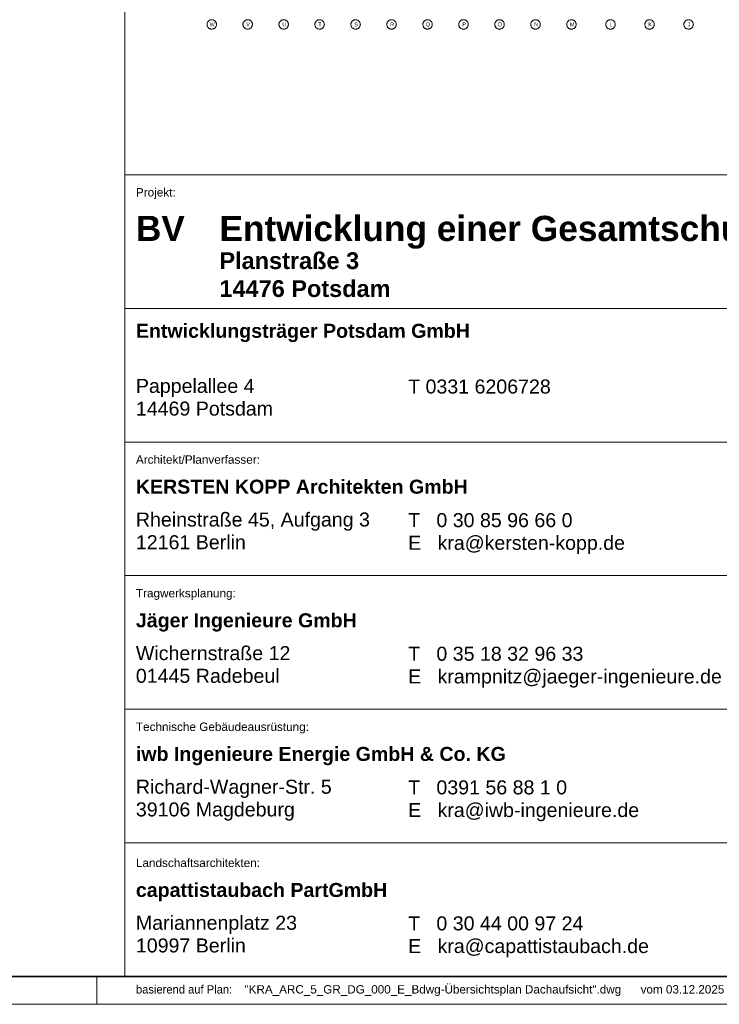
# Model space of a CAD drawing. Extents: x -620 to 300, y 62 to 1112.
# Tile 19 of 45: x 96 to 222, y 62 to 239. Entities that reach past the tile are written whole.
import ezdxf
from ezdxf.lldxf.tags import DXFTag

# ---------------------------------------------------------------- set-up
doc = ezdxf.new("R2010")
doc.units = 0
for name, color, linetype, lineweight in [('iwb_Plankopf Linie', 7, 'Continuous', 13), ('iwb_Plankopf Rahmen', 7, 'Continuous', 35), ('iwb_Plankopf Text', 7, 'Continuous', 18), ('PK_LP_Achsen', 7, 'STRICHPUNKT2', 5)]:
    doc.layers.add(name, color=color, linetype=linetype, lineweight=lineweight)
doc.layers.add('PK_LP_T04', color=5, linetype='Continuous', lineweight=9, true_color=0x0000ff)
doc.styles.add('Plankopf', font='arial.ttf')
doc.styles.get("Standard").update_dxf_attribs({"font": 'ARIALN.TTF'})
tags = doc.linetypes.add('STRICHPUNKT2', pattern=[12.7, 6.35, -3.175, 0, -3.175]).pattern_tags.tags
tags[10:11] = [DXFTag(74, 4), DXFTag(75, 0), DXFTag(340, '0'), DXFTag(46, 0.0), DXFTag(50, 0.0), DXFTag(44, 0.0), DXFTag(45, 0.0)]
tags[8:9] = [DXFTag(74, 4), DXFTag(75, 0), DXFTag(340, '0'), DXFTag(46, 0.0), DXFTag(50, 0.0), DXFTag(44, 0.0), DXFTag(45, 0.0)]
tags[6:7] = [DXFTag(74, 4), DXFTag(75, 0), DXFTag(340, '0'), DXFTag(46, 0.0), DXFTag(50, 0.0), DXFTag(44, 0.0), DXFTag(45, 0.0)]
tags[4:5] = [DXFTag(74, 4), DXFTag(75, 0), DXFTag(340, '0'), DXFTag(46, 0.0), DXFTag(50, 0.0), DXFTag(44, 0.0), DXFTag(45, 0.0)]

# ---------------------------------------------------------------- blocks, each defined once
blk = doc.blocks.new('Blockreferenz-A06DNCAZMF')
at = {"layer": 'PK_LP_Achsen', "linetype": 'ByBlock', "ltscale": 0.13}
for p, q in [((130.15, 238.69), (130.18, 238.77)), ((130.18, 238.77), (130.22, 238.84)), ((130.22, 238.84), (130.26, 238.91)), ((130.26, 238.91), (130.31, 238.98)), ((130.31, 238.98), (130.37, 239.04)), ((130.37, 239.04), (130.43, 239.1)), ((130.43, 239.1), (130.5, 239.15)), ((130.5, 239.15), (130.57, 239.19)), ((130.57, 239.19), (130.64, 239.23)), ((130.64, 239.23), (130.72, 239.25)), ((130.72, 239.25), (130.8, 239.27)), ((130.8, 239.27), (130.88, 239.29)), ((130.88, 239.29), (130.97, 239.29)), ((130.97, 239.29), (131.05, 239.29)), ((131.05, 239.29), (131.13, 239.27)), ((131.13, 239.27), (131.21, 239.25)), ((131.21, 239.25), (131.29, 239.23)), ((131.29, 239.23), (131.37, 239.19)), ((131.37, 239.19), (131.44, 239.15)), ((131.44, 239.15), (131.51, 239.1)), ((131.51, 239.1), (131.57, 239.04)), ((131.57, 239.04), (131.62, 238.98)), ((131.62, 238.98), (131.67, 238.91)), ((131.67, 238.91), (131.72, 238.84)), ((131.72, 238.84), (131.75, 238.77)), ((131.75, 238.77), (131.78, 238.69)), ((136.61, 238.69), (136.64, 238.77)), ((136.64, 238.77), (136.68, 238.84)), ((136.68, 238.84), (136.72, 238.91)), ((136.72, 238.91), (136.77, 238.98)), ((136.77, 238.98), (136.83, 239.04)), ((136.83, 239.04), (136.89, 239.1)), ((136.89, 239.1), (136.96, 239.15)), ((136.96, 239.15), (137.03, 239.19)), ((137.03, 239.19), (137.1, 239.23)), ((137.1, 239.23), (137.18, 239.25)), ((137.18, 239.25), (137.26, 239.27)), ((137.26, 239.27), (137.34, 239.29)), ((137.34, 239.29), (137.43, 239.29)), ((137.43, 239.29), (137.51, 239.29)), ((137.51, 239.29), (137.59, 239.27)), ((137.59, 239.27), (137.67, 239.25)), ((137.67, 239.25), (137.75, 239.23)), ((137.75, 239.23), (137.83, 239.19)), ((137.83, 239.19), (137.9, 239.15)), ((137.9, 239.15), (137.97, 239.1)), ((137.97, 239.1), (138.03, 239.04)), ((138.03, 239.04), (138.08, 238.98)), ((138.08, 238.98), (138.13, 238.91)), ((138.13, 238.91), (138.18, 238.84)), ((138.18, 238.84), (138.21, 238.77)), ((138.21, 238.77), (138.24, 238.69)), ((143.07, 238.69), (143.1, 238.77)), ((143.1, 238.77), (143.14, 238.84)), ((143.14, 238.84), (143.18, 238.91)), ((143.18, 238.91), (143.23, 238.98)), ((143.23, 238.98), (143.29, 239.04)), ((143.29, 239.04), (143.35, 239.1)), ((143.35, 239.1), (143.42, 239.15)), ((143.42, 239.15), (143.49, 239.19)), ((143.49, 239.19), (143.56, 239.23)), ((143.56, 239.23), (143.64, 239.25)), ((143.64, 239.25), (143.72, 239.27)), ((143.72, 239.27), (143.8, 239.29)), ((143.8, 239.29), (143.89, 239.29)), ((143.89, 239.29), (143.97, 239.29)), ((143.97, 239.29), (144.05, 239.27)), ((144.05, 239.27), (144.13, 239.25)), ((144.13, 239.25), (144.21, 239.23)), ((144.21, 239.23), (144.29, 239.19)), ((144.29, 239.19), (144.36, 239.15)), ((144.36, 239.15), (144.43, 239.1)), ((144.43, 239.1), (144.49, 239.04)), ((144.49, 239.04), (144.54, 238.98)), ((144.54, 238.98), (144.59, 238.91)), ((144.59, 238.91), (144.64, 238.84)), ((144.64, 238.84), (144.67, 238.77)), ((144.67, 238.77), (144.7, 238.69)), ((149.53, 238.69), (149.56, 238.77)), ((149.56, 238.77), (149.6, 238.84)), ((149.6, 238.84), (149.64, 238.91)), ((149.64, 238.91), (149.69, 238.98)), ((149.69, 238.98), (149.75, 239.04)), ((149.75, 239.04), (149.81, 239.1)), ((149.81, 239.1), (149.88, 239.15)), ((149.88, 239.15), (149.95, 239.19)), ((149.95, 239.19), (150.02, 239.23)), ((150.02, 239.23), (150.1, 239.25)), ((150.1, 239.25), (150.18, 239.27)), ((150.18, 239.27), (150.26, 239.29)), ((150.26, 239.29), (150.35, 239.29)), ((150.35, 239.29), (150.43, 239.29)), ((150.43, 239.29), (150.51, 239.27)), ((150.51, 239.27), (150.59, 239.25)), ((150.59, 239.25), (150.67, 239.23)), ((150.67, 239.23), (150.75, 239.19)), ((150.75, 239.19), (150.82, 239.15)), ((150.82, 239.15), (150.89, 239.1)), ((150.89, 239.1), (150.95, 239.04)), ((150.95, 239.04), (151, 238.98)), ((151, 238.98), (151.05, 238.91)), ((151.05, 238.91), (151.1, 238.84)), ((151.1, 238.84), (151.13, 238.77)), ((151.13, 238.77), (151.16, 238.69)), ((155.99, 238.69), (156.02, 238.77)), ((156.02, 238.77), (156.06, 238.84)), ((156.06, 238.84), (156.1, 238.91)), ((156.1, 238.91), (156.15, 238.98)), ((156.15, 238.98), (156.21, 239.04)), ((156.21, 239.04), (156.27, 239.1)), ((156.27, 239.1), (156.34, 239.15)), ((156.34, 239.15), (156.41, 239.19)), ((156.41, 239.19), (156.48, 239.23)), ((156.48, 239.23), (156.56, 239.25)), ((156.56, 239.25), (156.64, 239.27)), ((156.64, 239.27), (156.72, 239.29)), ((156.72, 239.29), (156.81, 239.29)), ((156.81, 239.29), (156.89, 239.29)), ((156.89, 239.29), (156.97, 239.27)), ((156.97, 239.27), (157.05, 239.25)), ((157.05, 239.25), (157.13, 239.23)), ((157.13, 239.23), (157.21, 239.19)), ((157.21, 239.19), (157.28, 239.15)), ((157.28, 239.15), (157.35, 239.1)), ((157.35, 239.1), (157.41, 239.04)), ((157.41, 239.04), (157.46, 238.98)), ((157.46, 238.98), (157.51, 238.91)), ((157.51, 238.91), (157.56, 238.84)), ((157.56, 238.84), (157.59, 238.77)), ((157.59, 238.77), (157.62, 238.69)), ((162.45, 238.69), (162.48, 238.77)), ((162.48, 238.77), (162.52, 238.84)), ((162.52, 238.84), (162.56, 238.91)), ((162.56, 238.91), (162.61, 238.98)), ((162.61, 238.98), (162.67, 239.04)), ((162.67, 239.04), (162.73, 239.1)), ((162.73, 239.1), (162.8, 239.15)), ((162.8, 239.15), (162.87, 239.19)), ((162.87, 239.19), (162.94, 239.23)), ((162.94, 239.23), (163.02, 239.25)), ((163.02, 239.25), (163.1, 239.27)), ((163.1, 239.27), (163.18, 239.29)), ((163.18, 239.29), (163.27, 239.29)), ((163.27, 239.29), (163.35, 239.29)), ((163.35, 239.29), (163.43, 239.27)), ((163.43, 239.27), (163.51, 239.25)), ((163.51, 239.25), (163.59, 239.23)), ((163.59, 239.23), (163.67, 239.19)), ((163.67, 239.19), (163.74, 239.15)), ((163.74, 239.15), (163.81, 239.1)), ((163.81, 239.1), (163.87, 239.04)), ((163.87, 239.04), (163.92, 238.98)), ((163.92, 238.98), (163.97, 238.91)), ((163.97, 238.91), (164.02, 238.84)), ((164.02, 238.84), (164.05, 238.77)), ((164.05, 238.77), (164.08, 238.69)), ((168.91, 238.69), (168.94, 238.77)), ((168.94, 238.77), (168.98, 238.84)), ((168.98, 238.84), (169.02, 238.91)), ((169.02, 238.91), (169.07, 238.98)), ((169.07, 238.98), (169.13, 239.04)), ((169.13, 239.04), (169.19, 239.1)), ((169.19, 239.1), (169.26, 239.15)), ((169.26, 239.15), (169.33, 239.19)), ((169.33, 239.19), (169.4, 239.23)), ((169.4, 239.23), (169.48, 239.25)), ((169.48, 239.25), (169.56, 239.27)), ((169.56, 239.27), (169.64, 239.29)), ((169.64, 239.29), (169.73, 239.29)), ((169.73, 239.29), (169.81, 239.29)), ((169.81, 239.29), (169.89, 239.27)), ((169.89, 239.27), (169.97, 239.25)), ((169.97, 239.25), (170.05, 239.23)), ((170.05, 239.23), (170.13, 239.19)), ((170.13, 239.19), (170.2, 239.15)), ((170.2, 239.15), (170.27, 239.1)), ((170.27, 239.1), (170.33, 239.04)), ((170.33, 239.04), (170.38, 238.98)), ((170.38, 238.98), (170.43, 238.91)), ((170.43, 238.91), (170.48, 238.84)), ((170.48, 238.84), (170.51, 238.77)), ((170.51, 238.77), (170.54, 238.69)), ((175.37, 238.69), (175.4, 238.77)), ((175.4, 238.77), (175.44, 238.84)), ((175.44, 238.84), (175.48, 238.91)), ((175.48, 238.91), (175.53, 238.98)), ((175.53, 238.98), (175.59, 239.04)), ((175.59, 239.04), (175.65, 239.1)), ((175.65, 239.1), (175.72, 239.15)), ((175.72, 239.15), (175.79, 239.19)), ((175.79, 239.19), (175.86, 239.23)), ((175.86, 239.23), (175.94, 239.25)), ((175.94, 239.25), (176.02, 239.27)), ((176.02, 239.27), (176.1, 239.29)), ((176.1, 239.29), (176.19, 239.29)), ((176.19, 239.29), (176.27, 239.29)), ((176.27, 239.29), (176.35, 239.27)), ((176.35, 239.27), (176.43, 239.25)), ((176.43, 239.25), (176.51, 239.23)), ((176.51, 239.23), (176.59, 239.19)), ((176.59, 239.19), (176.66, 239.15)), ((176.66, 239.15), (176.73, 239.1)), ((176.73, 239.1), (176.79, 239.04)), ((176.79, 239.04), (176.84, 238.98)), ((176.84, 238.98), (176.89, 238.91)), ((176.89, 238.91), (176.94, 238.84)), ((176.94, 238.84), (176.97, 238.77)), ((176.97, 238.77), (177, 238.69)), ((181.83, 238.69), (181.86, 238.77)), ((181.86, 238.77), (181.9, 238.84)), ((181.9, 238.84), (181.94, 238.91)), ((181.94, 238.91), (181.99, 238.98)), ((181.99, 238.98), (182.05, 239.04)), ((182.05, 239.04), (182.11, 239.1)), ((182.11, 239.1), (182.18, 239.15)), ((182.18, 239.15), (182.25, 239.19)), ((182.25, 239.19), (182.32, 239.23)), ((182.32, 239.23), (182.4, 239.25)), ((182.4, 239.25), (182.48, 239.27)), ((182.48, 239.27), (182.56, 239.29)), ((182.56, 239.29), (182.65, 239.29)), ((182.65, 239.29), (182.73, 239.29)), ((182.73, 239.29), (182.81, 239.27)), ((182.81, 239.27), (182.89, 239.25)), ((182.89, 239.25), (182.97, 239.23)), ((182.97, 239.23), (183.05, 239.19)), ((183.05, 239.19), (183.12, 239.15)), ((183.12, 239.15), (183.19, 239.1)), ((183.19, 239.1), (183.25, 239.04)), ((183.25, 239.04), (183.3, 238.98)), ((183.3, 238.98), (183.35, 238.91)), ((183.35, 238.91), (183.4, 238.84)), ((183.4, 238.84), (183.43, 238.77)), ((183.43, 238.77), (183.46, 238.69)), ((188.29, 238.69), (188.32, 238.77)), ((188.32, 238.77), (188.36, 238.84)), ((188.36, 238.84), (188.4, 238.91)), ((188.4, 238.91), (188.45, 238.98)), ((188.45, 238.98), (188.51, 239.04)), ((188.51, 239.04), (188.57, 239.1)), ((188.57, 239.1), (188.64, 239.15)), ((188.64, 239.15), (188.71, 239.19)), ((188.71, 239.19), (188.78, 239.23)), ((188.78, 239.23), (188.86, 239.25)), ((188.86, 239.25), (188.94, 239.27)), ((188.94, 239.27), (189.02, 239.29)), ((189.02, 239.29), (189.11, 239.29)), ((189.11, 239.29), (189.19, 239.29)), ((189.19, 239.29), (189.27, 239.27)), ((189.27, 239.27), (189.35, 239.25)), ((189.35, 239.25), (189.43, 239.23)), ((189.43, 239.23), (189.51, 239.19)), ((189.51, 239.19), (189.58, 239.15)), ((189.58, 239.15), (189.65, 239.1)), ((189.65, 239.1), (189.71, 239.04)), ((189.71, 239.04), (189.76, 238.98)), ((189.76, 238.98), (189.81, 238.91)), ((189.81, 238.91), (189.86, 238.84)), ((189.86, 238.84), (189.89, 238.77)), ((189.89, 238.77), (189.92, 238.69)), ((194.75, 238.69), (194.78, 238.77)), ((194.78, 238.77), (194.82, 238.84)), ((194.82, 238.84), (194.86, 238.91)), ((194.86, 238.91), (194.91, 238.98)), ((194.91, 238.98), (194.97, 239.04)), ((194.97, 239.04), (195.03, 239.1)), ((195.03, 239.1), (195.1, 239.15)), ((195.1, 239.15), (195.17, 239.19)), ((195.17, 239.19), (195.24, 239.23)), ((195.24, 239.23), (195.32, 239.25)), ((195.32, 239.25), (195.4, 239.27)), ((195.4, 239.27), (195.48, 239.29)), ((195.48, 239.29), (195.57, 239.29)), ((195.57, 239.29), (195.65, 239.29)), ((195.65, 239.29), (195.73, 239.27)), ((195.73, 239.27), (195.81, 239.25)), ((195.81, 239.25), (195.89, 239.23)), ((195.89, 239.23), (195.97, 239.19)), ((195.97, 239.19), (196.04, 239.15)), ((196.04, 239.15), (196.11, 239.1)), ((196.11, 239.1), (196.17, 239.04)), ((196.17, 239.04), (196.22, 238.98)), ((196.22, 238.98), (196.27, 238.91)), ((196.27, 238.91), (196.32, 238.84)), ((196.32, 238.84), (196.35, 238.77)), ((196.35, 238.77), (196.38, 238.69)), ((201.77, 238.69), (201.79, 238.77)), ((201.79, 238.77), (201.83, 238.84)), ((201.83, 238.84), (201.87, 238.91)), ((201.87, 238.91), (201.92, 238.98)), ((201.92, 238.98), (201.98, 239.04)), ((201.98, 239.04), (202.04, 239.1)), ((202.04, 239.1), (202.11, 239.15)), ((202.11, 239.15), (202.18, 239.19)), ((202.18, 239.19), (202.25, 239.23)), ((202.25, 239.23), (202.33, 239.25)), ((202.33, 239.25), (202.41, 239.27)), ((202.41, 239.27), (202.5, 239.29)), ((202.5, 239.29), (202.58, 239.29)), ((202.58, 239.29), (202.66, 239.29)), ((202.66, 239.29), (202.75, 239.27)), ((202.75, 239.27), (202.83, 239.25)), ((202.83, 239.25), (202.91, 239.23)), ((202.91, 239.23), (202.98, 239.19)), ((202.98, 239.19), (203.05, 239.15)), ((203.05, 239.15), (203.12, 239.1)), ((203.12, 239.1), (203.18, 239.04)), ((203.18, 239.04), (203.24, 238.98)), ((203.24, 238.98), (203.29, 238.91)), ((203.29, 238.91), (203.33, 238.84)), ((203.33, 238.84), (203.37, 238.77)), ((203.37, 238.77), (203.39, 238.69)), ((208.78, 238.69), (208.81, 238.77)), ((208.81, 238.77), (208.84, 238.84)), ((208.84, 238.84), (208.89, 238.91)), ((208.89, 238.91), (208.94, 238.98)), ((208.94, 238.98), (208.99, 239.04)), ((208.99, 239.04), (209.05, 239.1)), ((209.05, 239.1), (209.12, 239.15)), ((209.12, 239.15), (209.19, 239.19)), ((209.19, 239.19), (209.27, 239.23)), ((209.27, 239.23), (209.35, 239.25)), ((209.35, 239.25), (209.43, 239.27)), ((209.43, 239.27), (209.51, 239.29)), ((209.51, 239.29), (209.59, 239.29)), ((209.59, 239.29), (209.68, 239.29)), ((209.68, 239.29), (209.76, 239.27)), ((209.76, 239.27), (209.84, 239.25)), ((209.84, 239.25), (209.92, 239.23)), ((209.92, 239.23), (209.99, 239.19)), ((209.99, 239.19), (210.06, 239.15)), ((210.06, 239.15), (210.13, 239.1)), ((210.13, 239.1), (210.19, 239.04)), ((210.19, 239.04), (210.25, 238.98)), ((210.25, 238.98), (210.3, 238.91)), ((210.3, 238.91), (210.34, 238.84)), ((210.34, 238.84), (210.38, 238.77)), ((210.38, 238.77), (210.41, 238.69)), ((215.79, 238.69), (215.82, 238.77)), ((215.82, 238.77), (215.86, 238.84)), ((215.86, 238.84), (215.9, 238.91)), ((215.9, 238.91), (215.95, 238.98)), ((215.95, 238.98), (216, 239.04)), ((216, 239.04), (216.07, 239.1)), ((216.07, 239.1), (216.13, 239.15)), ((216.13, 239.15), (216.2, 239.19)), ((216.2, 239.19), (216.28, 239.23)), ((216.28, 239.23), (216.36, 239.25)), ((216.36, 239.25), (216.44, 239.27)), ((216.44, 239.27), (216.52, 239.29)), ((216.52, 239.29), (216.61, 239.29)), ((216.61, 239.29), (216.69, 239.29)), ((216.69, 239.29), (216.77, 239.27)), ((216.77, 239.27), (216.85, 239.25)), ((216.85, 239.25), (216.93, 239.23)), ((216.93, 239.23), (217.01, 239.19)), ((217.01, 239.19), (217.08, 239.15)), ((217.08, 239.15), (217.14, 239.1)), ((217.14, 239.1), (217.21, 239.04)), ((217.21, 239.04), (217.26, 238.98)), ((217.26, 238.98), (217.31, 238.91)), ((217.31, 238.91), (217.35, 238.84)), ((217.35, 238.84), (217.39, 238.77)), ((217.39, 238.77), (217.42, 238.69)), ((130.12, 238.52), (130.13, 238.61)), ((130.12, 238.44), (130.12, 238.52)), ((130.12, 238.36), (130.12, 238.44)), ((130.13, 238.28), (130.12, 238.36)), ((130.13, 238.61), (130.15, 238.69)), ((130.15, 238.19), (130.13, 238.28)), ((130.18, 238.12), (130.15, 238.19)), ((130.22, 238.04), (130.18, 238.12)), ((130.26, 237.97), (130.22, 238.04)), ((130.31, 237.9), (130.26, 237.97)), ((130.37, 237.84), (130.31, 237.9)), ((130.43, 237.78), (130.37, 237.84)), ((130.5, 237.73), (130.43, 237.78)), ((130.57, 237.69), (130.5, 237.73)), ((130.64, 237.66), (130.57, 237.69)), ((130.72, 237.63), (130.64, 237.66)), ((130.8, 237.61), (130.72, 237.63)), ((130.88, 237.6), (130.8, 237.61)), ((130.97, 237.59), (130.88, 237.6)), ((131.05, 237.6), (130.97, 237.59)), ((131.13, 237.61), (131.05, 237.6)), ((131.21, 237.63), (131.13, 237.61)), ((131.29, 237.66), (131.21, 237.63)), ((131.37, 237.69), (131.29, 237.66)), ((131.44, 237.73), (131.37, 237.69)), ((131.51, 237.78), (131.44, 237.73)), ((131.57, 237.84), (131.51, 237.78)), ((131.62, 237.9), (131.57, 237.84)), ((131.67, 237.97), (131.62, 237.9)), ((131.72, 238.04), (131.67, 237.97)), ((131.75, 238.12), (131.72, 238.04)), ((131.78, 238.19), (131.75, 238.12)), ((131.78, 238.69), (131.8, 238.61)), ((131.8, 238.28), (131.78, 238.19)), ((131.8, 238.61), (131.81, 238.52)), ((131.81, 238.36), (131.8, 238.28)), ((131.81, 238.52), (131.82, 238.44)), ((131.82, 238.44), (131.81, 238.36)), ((136.58, 238.52), (136.59, 238.61)), ((136.58, 238.44), (136.58, 238.52)), ((136.58, 238.36), (136.58, 238.44)), ((136.59, 238.28), (136.58, 238.36)), ((136.59, 238.61), (136.61, 238.69)), ((136.61, 238.19), (136.59, 238.28)), ((136.64, 238.12), (136.61, 238.19)), ((136.68, 238.04), (136.64, 238.12)), ((136.72, 237.97), (136.68, 238.04)), ((136.77, 237.9), (136.72, 237.97)), ((136.83, 237.84), (136.77, 237.9)), ((136.89, 237.78), (136.83, 237.84)), ((136.96, 237.73), (136.89, 237.78)), ((137.03, 237.69), (136.96, 237.73)), ((137.1, 237.66), (137.03, 237.69)), ((137.18, 237.63), (137.1, 237.66)), ((137.26, 237.61), (137.18, 237.63)), ((137.34, 237.6), (137.26, 237.61)), ((137.43, 237.59), (137.34, 237.6)), ((137.51, 237.6), (137.43, 237.59)), ((137.59, 237.61), (137.51, 237.6)), ((137.67, 237.63), (137.59, 237.61)), ((137.75, 237.66), (137.67, 237.63)), ((137.83, 237.69), (137.75, 237.66)), ((137.9, 237.73), (137.83, 237.69)), ((137.97, 237.78), (137.9, 237.73)), ((138.03, 237.84), (137.97, 237.78)), ((138.08, 237.9), (138.03, 237.84)), ((138.13, 237.97), (138.08, 237.9)), ((138.18, 238.04), (138.13, 237.97)), ((138.21, 238.12), (138.18, 238.04)), ((138.24, 238.19), (138.21, 238.12)), ((138.24, 238.69), (138.26, 238.61)), ((138.26, 238.28), (138.24, 238.19)), ((138.26, 238.61), (138.27, 238.52)), ((138.27, 238.36), (138.26, 238.28)), ((138.27, 238.52), (138.28, 238.44)), ((138.28, 238.44), (138.27, 238.36)), ((143.04, 238.52), (143.05, 238.61)), ((143.04, 238.44), (143.04, 238.52)), ((143.04, 238.36), (143.04, 238.44)), ((143.05, 238.28), (143.04, 238.36)), ((143.05, 238.61), (143.07, 238.69)), ((143.07, 238.19), (143.05, 238.28)), ((143.1, 238.12), (143.07, 238.19)), ((143.14, 238.04), (143.1, 238.12)), ((143.18, 237.97), (143.14, 238.04)), ((143.23, 237.9), (143.18, 237.97)), ((143.29, 237.84), (143.23, 237.9)), ((143.35, 237.78), (143.29, 237.84)), ((143.42, 237.73), (143.35, 237.78)), ((143.49, 237.69), (143.42, 237.73)), ((143.56, 237.66), (143.49, 237.69)), ((143.64, 237.63), (143.56, 237.66)), ((143.72, 237.61), (143.64, 237.63)), ((143.8, 237.6), (143.72, 237.61)), ((143.89, 237.59), (143.8, 237.6)), ((143.97, 237.6), (143.89, 237.59)), ((144.05, 237.61), (143.97, 237.6)), ((144.13, 237.63), (144.05, 237.61)), ((144.21, 237.66), (144.13, 237.63)), ((144.29, 237.69), (144.21, 237.66)), ((144.36, 237.73), (144.29, 237.69)), ((144.43, 237.78), (144.36, 237.73)), ((144.49, 237.84), (144.43, 237.78)), ((144.54, 237.9), (144.49, 237.84)), ((144.59, 237.97), (144.54, 237.9)), ((144.64, 238.04), (144.59, 237.97)), ((144.67, 238.12), (144.64, 238.04)), ((144.7, 238.19), (144.67, 238.12)), ((144.7, 238.69), (144.72, 238.61)), ((144.72, 238.28), (144.7, 238.19)), ((144.72, 238.61), (144.73, 238.52)), ((144.73, 238.36), (144.72, 238.28)), ((144.73, 238.52), (144.74, 238.44)), ((144.74, 238.44), (144.73, 238.36)), ((149.5, 238.52), (149.51, 238.61)), ((149.5, 238.44), (149.5, 238.52)), ((149.5, 238.36), (149.5, 238.44)), ((149.51, 238.28), (149.5, 238.36)), ((149.51, 238.61), (149.53, 238.69)), ((149.53, 238.19), (149.51, 238.28)), ((149.56, 238.12), (149.53, 238.19)), ((149.6, 238.04), (149.56, 238.12)), ((149.64, 237.97), (149.6, 238.04)), ((149.69, 237.9), (149.64, 237.97)), ((149.75, 237.84), (149.69, 237.9)), ((149.81, 237.78), (149.75, 237.84)), ((149.88, 237.73), (149.81, 237.78)), ((149.95, 237.69), (149.88, 237.73)), ((150.02, 237.66), (149.95, 237.69)), ((150.1, 237.63), (150.02, 237.66)), ((150.18, 237.61), (150.1, 237.63)), ((150.26, 237.6), (150.18, 237.61)), ((150.35, 237.59), (150.26, 237.6)), ((150.43, 237.6), (150.35, 237.59)), ((150.51, 237.61), (150.43, 237.6)), ((150.59, 237.63), (150.51, 237.61)), ((150.67, 237.66), (150.59, 237.63)), ((150.75, 237.69), (150.67, 237.66)), ((150.82, 237.73), (150.75, 237.69)), ((150.89, 237.78), (150.82, 237.73)), ((150.95, 237.84), (150.89, 237.78)), ((151, 237.9), (150.95, 237.84)), ((151.05, 237.97), (151, 237.9)), ((151.1, 238.04), (151.05, 237.97)), ((151.13, 238.12), (151.1, 238.04)), ((151.16, 238.19), (151.13, 238.12)), ((151.16, 238.69), (151.18, 238.61)), ((151.18, 238.28), (151.16, 238.19)), ((151.18, 238.61), (151.19, 238.52)), ((151.19, 238.36), (151.18, 238.28)), ((151.19, 238.52), (151.2, 238.44)), ((151.2, 238.44), (151.19, 238.36)), ((155.96, 238.52), (155.97, 238.61)), ((155.96, 238.44), (155.96, 238.52)), ((155.96, 238.36), (155.96, 238.44)), ((155.97, 238.28), (155.96, 238.36)), ((155.97, 238.61), (155.99, 238.69)), ((155.99, 238.19), (155.97, 238.28)), ((156.02, 238.12), (155.99, 238.19)), ((156.06, 238.04), (156.02, 238.12)), ((156.1, 237.97), (156.06, 238.04)), ((156.15, 237.9), (156.1, 237.97)), ((156.21, 237.84), (156.15, 237.9)), ((156.27, 237.78), (156.21, 237.84)), ((156.34, 237.73), (156.27, 237.78)), ((156.41, 237.69), (156.34, 237.73)), ((156.48, 237.66), (156.41, 237.69)), ((156.56, 237.63), (156.48, 237.66)), ((156.64, 237.61), (156.56, 237.63)), ((156.72, 237.6), (156.64, 237.61)), ((156.81, 237.59), (156.72, 237.6)), ((156.89, 237.6), (156.81, 237.59)), ((156.97, 237.61), (156.89, 237.6)), ((157.05, 237.63), (156.97, 237.61)), ((157.13, 237.66), (157.05, 237.63)), ((157.21, 237.69), (157.13, 237.66)), ((157.28, 237.73), (157.21, 237.69)), ((157.35, 237.78), (157.28, 237.73)), ((157.41, 237.84), (157.35, 237.78)), ((157.46, 237.9), (157.41, 237.84)), ((157.51, 237.97), (157.46, 237.9)), ((157.56, 238.04), (157.51, 237.97)), ((157.59, 238.12), (157.56, 238.04)), ((157.62, 238.19), (157.59, 238.12)), ((157.62, 238.69), (157.64, 238.61)), ((157.64, 238.28), (157.62, 238.19)), ((157.64, 238.61), (157.65, 238.52)), ((157.65, 238.36), (157.64, 238.28)), ((157.65, 238.52), (157.66, 238.44)), ((157.66, 238.44), (157.65, 238.36)), ((162.42, 238.52), (162.43, 238.61)), ((162.42, 238.44), (162.42, 238.52)), ((162.42, 238.36), (162.42, 238.44)), ((162.43, 238.28), (162.42, 238.36)), ((162.43, 238.61), (162.45, 238.69)), ((162.45, 238.19), (162.43, 238.28)), ((162.48, 238.12), (162.45, 238.19)), ((162.52, 238.04), (162.48, 238.12)), ((162.56, 237.97), (162.52, 238.04)), ((162.61, 237.9), (162.56, 237.97)), ((162.67, 237.84), (162.61, 237.9)), ((162.73, 237.78), (162.67, 237.84)), ((162.8, 237.73), (162.73, 237.78)), ((162.87, 237.69), (162.8, 237.73)), ((162.94, 237.66), (162.87, 237.69)), ((163.02, 237.63), (162.94, 237.66)), ((163.1, 237.61), (163.02, 237.63)), ((163.18, 237.6), (163.1, 237.61)), ((163.27, 237.59), (163.18, 237.6)), ((163.35, 237.6), (163.27, 237.59)), ((163.43, 237.61), (163.35, 237.6)), ((163.51, 237.63), (163.43, 237.61)), ((163.59, 237.66), (163.51, 237.63)), ((163.67, 237.69), (163.59, 237.66)), ((163.74, 237.73), (163.67, 237.69)), ((163.81, 237.78), (163.74, 237.73)), ((163.87, 237.84), (163.81, 237.78)), ((163.92, 237.9), (163.87, 237.84)), ((163.97, 237.97), (163.92, 237.9)), ((164.02, 238.04), (163.97, 237.97)), ((164.05, 238.12), (164.02, 238.04)), ((164.08, 238.19), (164.05, 238.12)), ((164.08, 238.69), (164.1, 238.61)), ((164.1, 238.28), (164.08, 238.19)), ((164.1, 238.61), (164.11, 238.52)), ((164.11, 238.36), (164.1, 238.28)), ((164.11, 238.52), (164.12, 238.44)), ((164.12, 238.44), (164.11, 238.36)), ((168.88, 238.52), (168.89, 238.61)), ((168.88, 238.44), (168.88, 238.52)), ((168.88, 238.36), (168.88, 238.44)), ((168.89, 238.28), (168.88, 238.36)), ((168.89, 238.61), (168.91, 238.69)), ((168.91, 238.19), (168.89, 238.28)), ((168.94, 238.12), (168.91, 238.19)), ((168.98, 238.04), (168.94, 238.12)), ((169.02, 237.97), (168.98, 238.04)), ((169.07, 237.9), (169.02, 237.97)), ((169.13, 237.84), (169.07, 237.9)), ((169.19, 237.78), (169.13, 237.84)), ((169.26, 237.73), (169.19, 237.78)), ((169.33, 237.69), (169.26, 237.73)), ((169.4, 237.66), (169.33, 237.69)), ((169.48, 237.63), (169.4, 237.66)), ((169.56, 237.61), (169.48, 237.63)), ((169.64, 237.6), (169.56, 237.61)), ((169.73, 237.59), (169.64, 237.6)), ((169.81, 237.6), (169.73, 237.59)), ((169.89, 237.61), (169.81, 237.6)), ((169.97, 237.63), (169.89, 237.61)), ((170.05, 237.66), (169.97, 237.63)), ((170.13, 237.69), (170.05, 237.66)), ((170.2, 237.73), (170.13, 237.69)), ((170.27, 237.78), (170.2, 237.73)), ((170.33, 237.84), (170.27, 237.78)), ((170.38, 237.9), (170.33, 237.84)), ((170.43, 237.97), (170.38, 237.9)), ((170.48, 238.04), (170.43, 237.97)), ((170.51, 238.12), (170.48, 238.04)), ((170.54, 238.19), (170.51, 238.12)), ((170.54, 238.69), (170.56, 238.61)), ((170.56, 238.28), (170.54, 238.19)), ((170.56, 238.61), (170.57, 238.52)), ((170.57, 238.36), (170.56, 238.28)), ((170.57, 238.52), (170.58, 238.44)), ((170.58, 238.44), (170.57, 238.36)), ((175.34, 238.52), (175.35, 238.61)), ((175.34, 238.44), (175.34, 238.52)), ((175.34, 238.36), (175.34, 238.44)), ((175.35, 238.28), (175.34, 238.36)), ((175.35, 238.61), (175.37, 238.69)), ((175.37, 238.19), (175.35, 238.28)), ((175.4, 238.12), (175.37, 238.19)), ((175.44, 238.04), (175.4, 238.12)), ((175.48, 237.97), (175.44, 238.04)), ((175.53, 237.9), (175.48, 237.97)), ((175.59, 237.84), (175.53, 237.9)), ((175.65, 237.78), (175.59, 237.84)), ((175.72, 237.73), (175.65, 237.78)), ((175.79, 237.69), (175.72, 237.73)), ((175.86, 237.66), (175.79, 237.69)), ((175.94, 237.63), (175.86, 237.66)), ((176.02, 237.61), (175.94, 237.63)), ((176.1, 237.6), (176.02, 237.61)), ((176.19, 237.59), (176.1, 237.6)), ((176.27, 237.6), (176.19, 237.59)), ((176.35, 237.61), (176.27, 237.6)), ((176.43, 237.63), (176.35, 237.61)), ((176.51, 237.66), (176.43, 237.63)), ((176.59, 237.69), (176.51, 237.66)), ((176.66, 237.73), (176.59, 237.69)), ((176.73, 237.78), (176.66, 237.73)), ((176.79, 237.84), (176.73, 237.78)), ((176.84, 237.9), (176.79, 237.84)), ((176.89, 237.97), (176.84, 237.9)), ((176.94, 238.04), (176.89, 237.97)), ((176.97, 238.12), (176.94, 238.04)), ((177, 238.19), (176.97, 238.12)), ((177, 238.69), (177.02, 238.61)), ((177.02, 238.28), (177, 238.19)), ((177.02, 238.61), (177.03, 238.52)), ((177.03, 238.36), (177.02, 238.28)), ((177.03, 238.52), (177.04, 238.44)), ((177.04, 238.44), (177.03, 238.36)), ((181.8, 238.52), (181.81, 238.61)), ((181.8, 238.44), (181.8, 238.52)), ((181.8, 238.36), (181.8, 238.44)), ((181.81, 238.28), (181.8, 238.36)), ((181.81, 238.61), (181.83, 238.69)), ((181.83, 238.19), (181.81, 238.28)), ((181.86, 238.12), (181.83, 238.19)), ((181.9, 238.04), (181.86, 238.12)), ((181.94, 237.97), (181.9, 238.04)), ((181.99, 237.9), (181.94, 237.97)), ((182.05, 237.84), (181.99, 237.9)), ((182.11, 237.78), (182.05, 237.84)), ((182.18, 237.73), (182.11, 237.78)), ((182.25, 237.69), (182.18, 237.73)), ((182.32, 237.66), (182.25, 237.69)), ((182.4, 237.63), (182.32, 237.66)), ((182.48, 237.61), (182.4, 237.63)), ((182.56, 237.6), (182.48, 237.61)), ((182.65, 237.59), (182.56, 237.6)), ((182.73, 237.6), (182.65, 237.59)), ((182.81, 237.61), (182.73, 237.6)), ((182.89, 237.63), (182.81, 237.61)), ((182.97, 237.66), (182.89, 237.63)), ((183.05, 237.69), (182.97, 237.66)), ((183.12, 237.73), (183.05, 237.69)), ((183.19, 237.78), (183.12, 237.73)), ((183.25, 237.84), (183.19, 237.78)), ((183.3, 237.9), (183.25, 237.84)), ((183.35, 237.97), (183.3, 237.9)), ((183.4, 238.04), (183.35, 237.97)), ((183.43, 238.12), (183.4, 238.04)), ((183.46, 238.19), (183.43, 238.12)), ((183.46, 238.69), (183.48, 238.61)), ((183.48, 238.28), (183.46, 238.19)), ((183.48, 238.61), (183.49, 238.52)), ((183.49, 238.36), (183.48, 238.28)), ((183.49, 238.52), (183.5, 238.44)), ((183.5, 238.44), (183.49, 238.36)), ((188.26, 238.52), (188.27, 238.61)), ((188.26, 238.44), (188.26, 238.52)), ((188.26, 238.36), (188.26, 238.44)), ((188.27, 238.28), (188.26, 238.36)), ((188.27, 238.61), (188.29, 238.69)), ((188.29, 238.19), (188.27, 238.28)), ((188.32, 238.12), (188.29, 238.19)), ((188.36, 238.04), (188.32, 238.12)), ((188.4, 237.97), (188.36, 238.04)), ((188.45, 237.9), (188.4, 237.97)), ((188.51, 237.84), (188.45, 237.9)), ((188.57, 237.78), (188.51, 237.84)), ((188.64, 237.73), (188.57, 237.78)), ((188.71, 237.69), (188.64, 237.73)), ((188.78, 237.66), (188.71, 237.69)), ((188.86, 237.63), (188.78, 237.66)), ((188.94, 237.61), (188.86, 237.63)), ((189.02, 237.6), (188.94, 237.61)), ((189.11, 237.59), (189.02, 237.6)), ((189.19, 237.6), (189.11, 237.59)), ((189.27, 237.61), (189.19, 237.6)), ((189.35, 237.63), (189.27, 237.61)), ((189.43, 237.66), (189.35, 237.63)), ((189.51, 237.69), (189.43, 237.66)), ((189.58, 237.73), (189.51, 237.69)), ((189.65, 237.78), (189.58, 237.73)), ((189.71, 237.84), (189.65, 237.78)), ((189.76, 237.9), (189.71, 237.84)), ((189.81, 237.97), (189.76, 237.9)), ((189.86, 238.04), (189.81, 237.97)), ((189.89, 238.12), (189.86, 238.04)), ((189.92, 238.19), (189.89, 238.12)), ((189.92, 238.69), (189.94, 238.61)), ((189.94, 238.28), (189.92, 238.19)), ((189.94, 238.61), (189.95, 238.52)), ((189.95, 238.36), (189.94, 238.28)), ((189.95, 238.52), (189.96, 238.44)), ((189.96, 238.44), (189.95, 238.36)), ((194.72, 238.52), (194.73, 238.61)), ((194.72, 238.44), (194.72, 238.52)), ((194.72, 238.36), (194.72, 238.44)), ((194.73, 238.28), (194.72, 238.36)), ((194.73, 238.61), (194.75, 238.69)), ((194.75, 238.19), (194.73, 238.28)), ((194.78, 238.12), (194.75, 238.19)), ((194.82, 238.04), (194.78, 238.12)), ((194.86, 237.97), (194.82, 238.04)), ((194.91, 237.9), (194.86, 237.97)), ((194.97, 237.84), (194.91, 237.9)), ((195.03, 237.78), (194.97, 237.84)), ((195.1, 237.73), (195.03, 237.78)), ((195.17, 237.69), (195.1, 237.73)), ((195.24, 237.66), (195.17, 237.69)), ((195.32, 237.63), (195.24, 237.66)), ((195.4, 237.61), (195.32, 237.63)), ((195.48, 237.6), (195.4, 237.61)), ((195.57, 237.59), (195.48, 237.6)), ((195.65, 237.6), (195.57, 237.59)), ((195.73, 237.61), (195.65, 237.6)), ((195.81, 237.63), (195.73, 237.61)), ((195.89, 237.66), (195.81, 237.63)), ((195.97, 237.69), (195.89, 237.66)), ((196.04, 237.73), (195.97, 237.69)), ((196.11, 237.78), (196.04, 237.73)), ((196.17, 237.84), (196.11, 237.78)), ((196.22, 237.9), (196.17, 237.84)), ((196.27, 237.97), (196.22, 237.9)), ((196.32, 238.04), (196.27, 237.97)), ((196.35, 238.12), (196.32, 238.04)), ((196.38, 238.19), (196.35, 238.12)), ((196.38, 238.69), (196.4, 238.61)), ((196.4, 238.28), (196.38, 238.19)), ((196.4, 238.61), (196.41, 238.52)), ((196.41, 238.36), (196.4, 238.28)), ((196.41, 238.52), (196.42, 238.44)), ((196.42, 238.44), (196.41, 238.36)), ((201.73, 238.52), (201.75, 238.61)), ((201.73, 238.44), (201.73, 238.52)), ((201.73, 238.36), (201.73, 238.44)), ((201.75, 238.28), (201.73, 238.36)), ((201.75, 238.61), (201.77, 238.69)), ((201.77, 238.19), (201.75, 238.28)), ((201.79, 238.12), (201.77, 238.19)), ((201.83, 238.04), (201.79, 238.12)), ((201.87, 237.97), (201.83, 238.04)), ((201.92, 237.9), (201.87, 237.97)), ((201.98, 237.84), (201.92, 237.9)), ((202.04, 237.78), (201.98, 237.84)), ((202.11, 237.73), (202.04, 237.78)), ((202.18, 237.69), (202.11, 237.73)), ((202.25, 237.66), (202.18, 237.69)), ((202.33, 237.63), (202.25, 237.66)), ((202.41, 237.61), (202.33, 237.63)), ((202.5, 237.6), (202.41, 237.61)), ((202.58, 237.59), (202.5, 237.6)), ((202.66, 237.6), (202.58, 237.59)), ((202.75, 237.61), (202.66, 237.6)), ((202.83, 237.63), (202.75, 237.61)), ((202.91, 237.66), (202.83, 237.63)), ((202.98, 237.69), (202.91, 237.66)), ((203.05, 237.73), (202.98, 237.69)), ((203.12, 237.78), (203.05, 237.73)), ((203.18, 237.84), (203.12, 237.78)), ((203.24, 237.9), (203.18, 237.84)), ((203.29, 237.97), (203.24, 237.9)), ((203.33, 238.04), (203.29, 237.97)), ((203.37, 238.12), (203.33, 238.04)), ((203.39, 238.19), (203.37, 238.12)), ((203.39, 238.69), (203.41, 238.61)), ((203.41, 238.28), (203.39, 238.19)), ((203.41, 238.61), (203.43, 238.52)), ((203.43, 238.36), (203.41, 238.28)), ((203.43, 238.52), (203.43, 238.44)), ((203.43, 238.44), (203.43, 238.36)), ((208.74, 238.44), (208.75, 238.52)), ((208.75, 238.36), (208.74, 238.44)), ((208.75, 238.52), (208.76, 238.61)), ((208.76, 238.28), (208.75, 238.36)), ((208.76, 238.61), (208.78, 238.69)), ((208.78, 238.19), (208.76, 238.28)), ((208.81, 238.12), (208.78, 238.19)), ((208.84, 238.04), (208.81, 238.12)), ((208.89, 237.97), (208.84, 238.04)), ((208.94, 237.9), (208.89, 237.97)), ((208.99, 237.84), (208.94, 237.9)), ((209.05, 237.78), (208.99, 237.84)), ((209.12, 237.73), (209.05, 237.78)), ((209.19, 237.69), (209.12, 237.73)), ((209.27, 237.66), (209.19, 237.69)), ((209.35, 237.63), (209.27, 237.66)), ((209.43, 237.61), (209.35, 237.63)), ((209.51, 237.6), (209.43, 237.61)), ((209.59, 237.59), (209.51, 237.6)), ((209.68, 237.6), (209.59, 237.59)), ((209.76, 237.61), (209.68, 237.6)), ((209.84, 237.63), (209.76, 237.61)), ((209.92, 237.66), (209.84, 237.63)), ((209.99, 237.69), (209.92, 237.66)), ((210.06, 237.73), (209.99, 237.69)), ((210.13, 237.78), (210.06, 237.73)), ((210.19, 237.84), (210.13, 237.78)), ((210.25, 237.9), (210.19, 237.84)), ((210.3, 237.97), (210.25, 237.9)), ((210.34, 238.04), (210.3, 237.97)), ((210.38, 238.12), (210.34, 238.04)), ((210.41, 238.19), (210.38, 238.12)), ((210.41, 238.69), (210.43, 238.61)), ((210.43, 238.28), (210.41, 238.19)), ((210.43, 238.61), (210.44, 238.52)), ((210.44, 238.36), (210.43, 238.28)), ((210.44, 238.52), (210.44, 238.44)), ((210.44, 238.44), (210.44, 238.36)), ((215.76, 238.52), (215.77, 238.61)), ((215.76, 238.44), (215.76, 238.52)), ((215.76, 238.36), (215.76, 238.44)), ((215.77, 238.28), (215.76, 238.36)), ((215.77, 238.61), (215.79, 238.69)), ((215.79, 238.19), (215.77, 238.28)), ((215.82, 238.12), (215.79, 238.19)), ((215.86, 238.04), (215.82, 238.12)), ((215.9, 237.97), (215.86, 238.04)), ((215.95, 237.9), (215.9, 237.97)), ((216, 237.84), (215.95, 237.9)), ((216.07, 237.78), (216, 237.84)), ((216.13, 237.73), (216.07, 237.78)), ((216.2, 237.69), (216.13, 237.73)), ((216.28, 237.66), (216.2, 237.69)), ((216.36, 237.63), (216.28, 237.66)), ((216.44, 237.61), (216.36, 237.63)), ((216.52, 237.6), (216.44, 237.61)), ((216.61, 237.59), (216.52, 237.6)), ((216.69, 237.6), (216.61, 237.59)), ((216.77, 237.61), (216.69, 237.6)), ((216.85, 237.63), (216.77, 237.61)), ((216.93, 237.66), (216.85, 237.63)), ((217.01, 237.69), (216.93, 237.66)), ((217.08, 237.73), (217.01, 237.69)), ((217.14, 237.78), (217.08, 237.73)), ((217.21, 237.84), (217.14, 237.78)), ((217.26, 237.9), (217.21, 237.84)), ((217.31, 237.97), (217.26, 237.9)), ((217.35, 238.04), (217.31, 237.97)), ((217.39, 238.12), (217.35, 238.04)), ((217.42, 238.19), (217.39, 238.12)), ((217.42, 238.69), (217.44, 238.61)), ((217.44, 238.28), (217.42, 238.19)), ((217.44, 238.61), (217.45, 238.52)), ((217.45, 238.36), (217.44, 238.28)), ((217.45, 238.52), (217.46, 238.44)), ((217.46, 238.44), (217.45, 238.36))]:
    blk.add_line(p, q, dxfattribs=at)
at = {"layer": 'PK_LP_Achsen', "linetype": 'ByBlock', "ltscale": 0.13, "char_height": 0.6954, "attachment_point": 1}
for s, insert in [('{\\fArial Narrow;W}', (130.6, 238.79)), ('{\\fArial Narrow;V}', (137.17, 238.79)), ('{\\fArial Narrow;U}', (143.66, 238.79)), ('{\\fArial Narrow;T}', (150.12, 238.79)), ('{\\fArial Narrow;S}', (156.58, 238.79)), ('{\\fArial Narrow;R}', (163.02, 238.79)), ('{\\fArial Narrow;Q}', (169.45, 238.81)), ('{\\fArial Narrow;P}', (175.97, 238.79)), ('{\\fArial Narrow;O}', (182.37, 238.79)), ('{\\fArial Narrow;N}', (188.88, 238.79)), ('{\\fArial Narrow;M}', (195.3, 238.79)), ('{\\fArial Narrow;L}', (202.4, 238.79)), ('{\\fArial Narrow;K}', (209.36, 238.79)), ('{\\fArial Narrow;J}', (216.45, 238.79))]:
    blk.add_mtext(s, dxfattribs=dict(at, insert=insert))

msp = doc.modelspace()

# ---------------------------------------------------------------- linework, layer by layer
at = {"layer": 'iwb_Plankopf Linie', "lineweight": 18, "ltscale": 0.18}
msp.add_line((115.35, 359.59), (115.35, 67.43), dxfattribs=at)
at = {"layer": 'iwb_Plankopf Linie', "ltscale": 0.13}
for p, q in [((115.35, 211.43), (295.35, 211.43)), ((115.35, 187.43), (295.35, 187.43)), ((115.35, 163.43), (295.35, 163.43)), ((115.35, 139.43), (295.35, 139.43)), ((115.35, 115.43), (295.35, 115.43)), ((115.35, 91.43), (295.35, 91.43)), ((115.35, 67.43), (295.35, 67.43))]:
    msp.add_line(p, q, dxfattribs=at)
at = {"layer": 'iwb_Plankopf Rahmen', "color": 8, "lineweight": 5, "ltscale": 0.13, "true_color": 0x808080}
msp.add_line((110.35, 62.43), (110.35, 67.43), dxfattribs=at)
at = {"layer": 'iwb_Plankopf Rahmen', "color": 8, "lineweight": 13, "ltscale": 0.13, "true_color": 0x808080}
msp.add_lwpolyline([(300.35, 62.43), (-619.65, 62.43), (-619.65, 1112.43), (300.35, 1112.43), (300.35, 62.43)], close=True, dxfattribs=at)
at = {"layer": 'iwb_Plankopf Rahmen', "ltscale": 0.35}
msp.add_lwpolyline([(-599.65, 67.43), (-599.65, 1107.43), (295.35, 1107.43), (295.35, 67.43), (-599.65, 67.43)], close=True, dxfattribs=at)

# ---------------------------------------------------------------- block references
at = {"layer": 'PK_LP_T04', "ltscale": 0.13}
msp.add_blockref('Blockreferenz-A06DNCAZMF', (0, 0), dxfattribs=at)

# ---------------------------------------------------------------- texts
at = {"layer": 'iwb_Plankopf Text', "ltscale": 0.18, "attachment_point": 1, "style": 'Plankopf'}
for s, insert, char_height, line_spacing_factor in [('Projekt:', (117.35, 209.04), 1.51, 0.970891), ('\\fArial|b1|i0|c0|p34;BV', (117.35, 204.06), 4.531, 0.996218), ('\\fArial|b1|i0|c0|p34;Entwicklungsträger Potsdam GmbH', (117.35, 184.67), 2.5172, 0.996218), ('Pappelallee 4\\P14469 Potsdam', (117.35, 174.77), 2.5172, 0.970891), ('T 0331 6206728', (166.24, 174.66), 2.5172, 0.970891), ('Architekt/Planverfasser:', (117.35, 161.04), 1.5105, 0.970891), ('\\fArial|b1|i0|c0|p34;KERSTEN KOPP Architekten GmbH', (117.35, 156.67), 2.5172, 0.996218), ('Rheinstraße 45, Aufgang 3\\P12161 Berlin', (117.35, 150.77), 2.5172, 0.970891), ('T   0 30 85 96 66 0\\PE   kra@kersten-kopp.de', (166.24, 150.66), 2.5172, 0.970891), ('Tragwerksplanung:', (117.35, 137.04), 1.5105, 0.970891), ('\\fArial|b1|i0|c0|p34;Jäger Ingenieure GmbH', (117.35, 132.67), 2.5172, 0.996218), ('Wichernstraße 12\\P01445 Radebeul', (117.35, 126.77), 2.5172, 0.970891), ('T   0 35 18 32 96 33\\PE   krampnitz@jaeger-ingenieure.de', (166.24, 126.66), 2.5172, 0.970891), ('Technische Gebäudeausrüstung:', (117.35, 113.04), 1.5105, 0.970891), ('\\fArial|b1|i0|c0|p34;iwb Ingenieure Energie GmbH & Co. KG', (117.35, 108.67), 2.5172, 0.996218), ('Richard-Wagner-Str. 5\\P39106 Magdeburg', (117.35, 102.77), 2.5172, 0.970891), ('T   0391 56 88 1 0\\PE   kra@iwb-ingenieure.de', (166.24, 102.66), 2.5172, 0.970891), ('Landschaftsarchitekten:', (117.35, 88.6), 1.5105, 0.970891), ('\\fArial|b1|i0|c0|p34;capattistaubach PartGmbH', (117.35, 84.23), 2.5172, 0.996218), ('Mariannenplatz 23\\P10997 Berlin', (117.35, 78.34), 2.5172, 0.970891), ('T   0 30 44 00 97 24\\PE   kra@capattistaubach.de', (166.24, 78.23), 2.5172, 0.970891)]:
    msp.add_mtext(s, dxfattribs=dict(at, insert=insert, char_height=char_height, line_spacing_factor=line_spacing_factor))
at = {"layer": 'iwb_Plankopf Text', "ltscale": 0.18, "attachment_point": 1, "line_spacing_factor": 0.996218, "style": 'Plankopf'}
for s, insert, char_height, width in [('\\fArial|b1|i0|c0|p34;Entwicklung einer Gesamtschule mit Sporthalle', (132.35, 204.06), 4.531, 161.2025), ('\\fArial|b1|i0|c0|p34;Planstraße 3\\P14476 Potsdam', (132.35, 197.52), 3.0207, 88.9953)]:
    msp.add_mtext(s, dxfattribs=dict(at, insert=insert, char_height=char_height, width=width))
at = {"layer": 'iwb_Plankopf Text', "ltscale": 0.18, "char_height": 1.5, "attachment_point": 1, "style": 'Plankopf'}
for s, insert in [('\\A1;{\\fFranklin Gothic Book|b0|i0|c0|p34;basierend auf Plan\\fArial Narrow|b0|i0|c0|p34;: }', (117.36, 65.87)), ('\\A1;{"KRA_ARC_5_GR_DG_000_E_Bdwg-Übersichtsplan Dachaufsicht".dwg      vom 03.12.2025\\fArial Narrow|b0|i0|c0|p34;\\P\\P}', (136.86, 65.87))]:
    msp.add_mtext(s, dxfattribs=dict(at, insert=insert))

doc.saveas('drawing.dxf')
